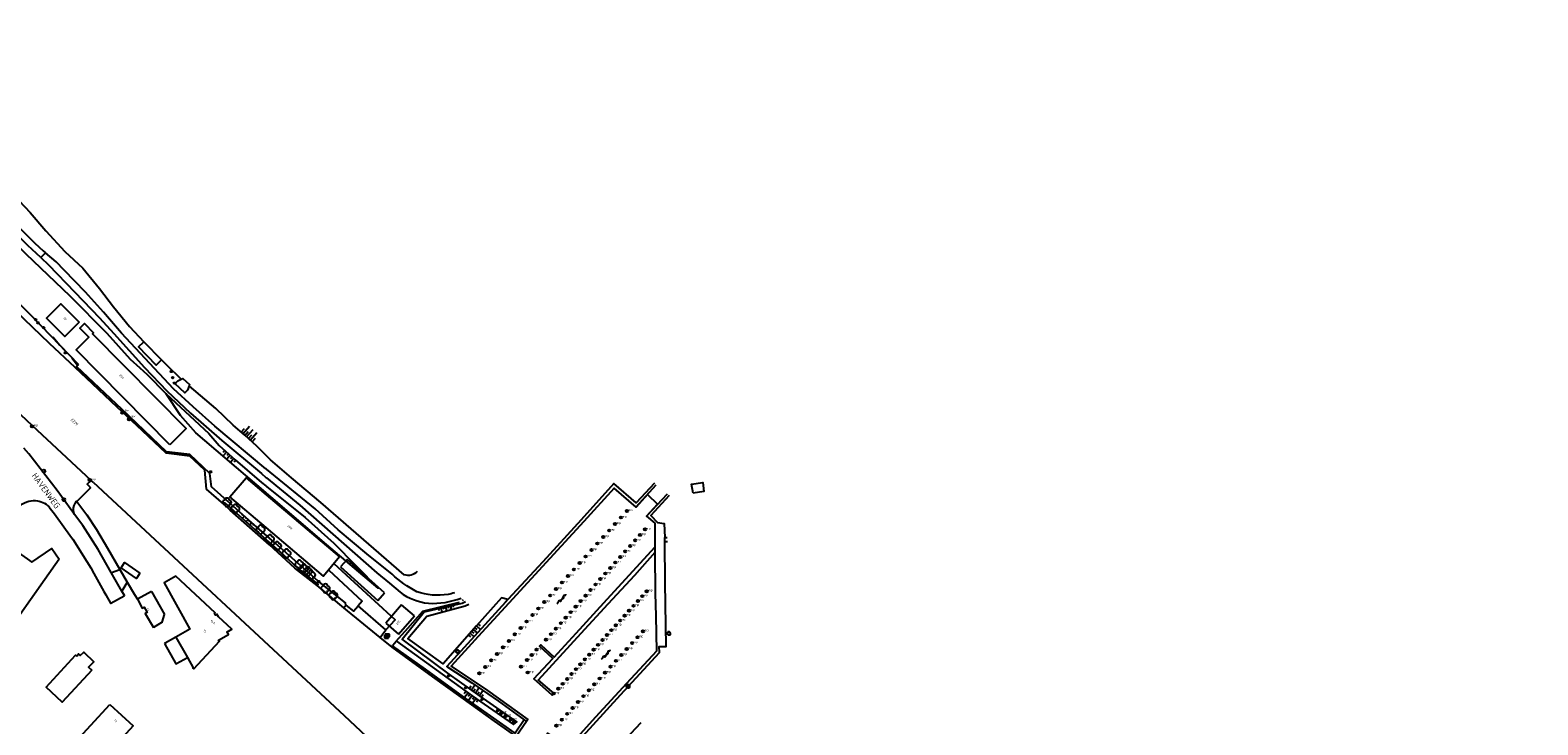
# Model space of a CAD drawing. Header units: millimetres. Extents: x 149344 to 154519, y 463794 to 476271.
# Tile 23 of 70: x 153904 to 154519, y 464239 to 464522. Entities that reach past the tile are written whole.
import ezdxf
from ezdxf.enums import TextEntityAlignment as Align

# ---------------------------------------------------------------- set-up
doc = ezdxf.new("R2010")
doc.units = ezdxf.units.MM
doc.header["$LTSCALE"] = 4
doc.layers.get('0').update_dxf_attribs({"color": 252, "linetype": 'CONTINUOUS'})
for name, color, linetype in [('Gebouw', 252, 'CONTINUOUS'), ('Huisnummer', 252, 'CONTINUOUS'), ('Straatnaam', 252, 'CONTINUOUS'), ('symbool talud', 252, 'CONTINUOUS'), ('symbool water', 252, 'CONTINUOUS'), ('Topografie', 252, 'CONTINUOUS'), ('Waternaam', 252, 'CONTINUOUS')]:
    doc.layers.add(name, color=color, linetype=linetype)
doc.styles.add('ISO', font='ISO')

# ---------------------------------------------------------------- blocks, each defined once
blk = doc.blocks.new('struik')
at = {"linetype": 'Continuous'}
for centre, start, end in [((-0.44, 0), 91.0912, 268.9013), ((0, 0.44), 1.0233, 178.9632), ((0.44, 0), 271.6625, 88.3448), ((0, -0.45), 180.4729, 359.5406)]:
    blk.add_arc(centre, 0.45, start, end, dxfattribs=at)
blk = doc.blocks.new('talud')
for p, q in [((0, 0.75), (0.5, 0.75)), ((0, 0.5), (1, 0.5)), ((0, 0.25), (0.5, 0.25)), ((0, 0), (1, 0)), ((0, -0.25), (0.5, -0.25)), ((0, -0.5), (1, -0.5)), ((0, -0.75), (0.5, -0.75))]:
    blk.add_line(p, q)
blk = doc.blocks.new('water6')
at = {"linetype": 'Continuous'}
for centre, start, end in [((0.16, 1.47), 129.74464, 230.25536), ((-0.47, 2.22), 309.74464, 50.25536), ((-0.47, 0.72), 309.74464, 50.25536), ((0.49, 0), 129.74464, 230.25536), ((-0.14, 0.75), 309.74464, 50.25536), ((0.16, -1.51), 129.74464, 230.25536), ((-0.47, -0.76), 309.74464, 50.25536), ((-0.47, -2.26), 309.74464, 50.25536), ((-0.14, -0.75), 309.74464, 50.25536)]:
    blk.add_arc(centre, 0.488, start, end, dxfattribs=at)
blk = doc.blocks.new('lichtmast')
for p, q in [((-0.6, 0), (-1, 0)), ((-0.71, 0.71), (-0.42, 0.42)), ((0, 0.6), (0, 1)), ((0.42, 0.42), (0.71, 0.71)), ((0.6, 0), (1, 0)), ((-0.42, -0.42), (-0.71, -0.71)), ((0, -0.6), (0, -1)), ((0.42, -0.42), (0.71, -0.71))]:
    blk.add_line(p, q)
blk.add_circle((0, 0), 0.6)
blk = doc.blocks.new('meerpaal')
at = {"color": 0}
blk.add_circle((0, 0), 0.45, dxfattribs=at)
at = {"style": 'ISO'}
blk.add_attdef('MEERPAAL', (0.7, 0), '', height=0.9, dxfattribs=at)
blk = doc.blocks.new('schk')
for p, q in [((0.86, 0.56), (-0.86, 0.56)), ((-0.86, 0.56), (-0.86, -0.56)), ((0.86, -0.56), (0.86, 0.56)), ((-0.86, -0.56), (0.86, -0.56))]:
    blk.add_line(p, q)
at = {"linetype": 'Continuous', "style": 'ISO', "flags": 10}
blk.add_attdef('CAI', text='', height=0.8, dxfattribs=at).set_placement((0, 0.1), align=Align.MIDDLE_CENTER)
blk = doc.blocks.new('vlaggenmast')
at = {"color": 0}
blk.add_circle((0, 0), 0.45, dxfattribs=at)
at = {"style": 'ISO'}
blk.add_attdef('VLAGGENMAST', (0.7, 0), '', height=0.9, dxfattribs=at)
blk = doc.blocks.new('boom')
for radius in [0.315, 0.225, 0.135]:
    blk.add_circle((0, 0), radius)
blk = doc.blocks.new('afsl-water')
at = {"color": 0}
blk.add_circle((0, 0), 0.45, dxfattribs=at)
at = {"style": 'ISO'}
blk.add_attdef('AFSL-WATER', (0.7, 0), '', height=0.9, dxfattribs=at)
blk = doc.blocks.new('kolk')
at = {"color": 0}
blk.add_circle((0, 0), 0.6, dxfattribs=at)
at = {"linetype": 'Continuous', "style": 'ISO', "flags": 10}
blk.add_attdef('R', (-0.11, -0.33), '', height=0.8, dxfattribs=at)
blk = doc.blocks.new('inspectieput')
at = {"color": 0}
blk.add_circle((0, 0), 0.6, dxfattribs=at)
at = {"linetype": 'Continuous', "style": 'ISO', "flags": 10}
blk.add_attdef('I', text='', height=0.8, dxfattribs=at).set_placement((0, 0), align=Align.MIDDLE_CENTER)

msp = doc.modelspace()

# ---------------------------------------------------------------- linework, layer by layer
at = {"layer": 'Gebouw'}
for points in [[(153923.7, 464402.67), (153917.77, 464396.83), (153910.34, 464404.39), (153916.27, 464410.22), (153923.7, 464402.67)], [(153960.68, 464352.72), (153922.4, 464391.43), (153927.63, 464396.6), (153923.99, 464400.28), (153925.89, 464402.16), (153929.58, 464398.42), (153929.15, 464397.99), (153967.38, 464359.34), (153960.68, 464352.72)], [(153957.26, 464387.39), (153955.06, 464385.25), (153947.9, 464392.61), (153950.1, 464394.76), (153957.26, 464387.39)], [(153968.54, 464376.79), (153967.89, 464374.95), (153966.8, 464373.9), (153962.91, 464377.62), (153963.9, 464378.85), (153965.32, 464379.47), (153966.03, 464379.78), (153968.72, 464377.29), (153968.54, 464376.79)], [(154000, 464318.95), (153985.19, 464331.49), (153991.8, 464339.29), (154000, 464332.34)], [(154174.18, 464332.97), (154173.53, 464336.69), (154178.04, 464337.39), (154178.56, 464333.66), (154174.18, 464332.97)], [(154000, 464332.34), (154029.94, 464307), (154023.33, 464299.2), (154000, 464318.95)], [(153915.52, 464306.05), (153887.84, 464266.9), (153868.7, 464280.47), (153892.12, 464313.53), (153904.43, 464304.82), (153912.58, 464310.42), (153915.52, 464306.05)], [(154032.99, 464305.96), (154030.29, 464302.93)], [(154048.28, 464292.32), (154032.99, 464305.96)], [(153967.81, 464265.99), (153970.17, 464261.78), (153970.08, 464261.67), (153970.44, 464261.33), (153980.91, 464272.63), (153980.68, 464272.84), (153980.64, 464272.81), (153980.5, 464273.06), (153984.54, 464275.33), (153983.95, 464276.38), (153985.9, 464277.48), (153980.47, 464282.52), (153979.87, 464283.62), (153979.31, 464283.31), (153978.87, 464284.09), (153979.13, 464284.25), (153963.08, 464299.11), (153958.33, 464296.43), (153968.83, 464277.5), (153963.14, 464274.31)], [(154030.29, 464302.93), (154045.58, 464289.3)], [(153953.13, 464292.9), (153947.43, 464289.73)], [(153953.13, 464292.9), (153958.47, 464283.53)], [(154045.58, 464289.3), (154048.28, 464292.32)], [(153947.43, 464289.73), (153949.42, 464286.1), (153950.2, 464286.54), (153951.39, 464284.38), (153950.63, 464283.97), (153953.95, 464278.27)], [(154055.17, 464287.49), (154048.76, 464280.02)], [(154060.42, 464282.98), (154055.17, 464287.49)], [(153957.53, 464280.34), (153953.95, 464278.27)], [(153957.53, 464280.34), (153958.47, 464283.53)], [(154048.76, 464280.02), (154054.01, 464275.51)], [(154054.01, 464275.51), (154060.42, 464282.98)], [(153963.14, 464274.31), (153958.74, 464271.84)], [(153963.14, 464274.31), (153967.81, 464265.99)], [(153928.88, 464260.76), (153916.7, 464247.8), (153910.16, 464253.94), (153922.24, 464266.99), (153922.83, 464266.67), (153923.43, 464267.48), (153924.13, 464266.83), (153925.54, 464268.1), (153929.65, 464264.23), (153927.51, 464261.99), (153928.88, 464260.76)], [(153958.74, 464271.84), (153958.48, 464271.69)], [(153958.48, 464271.69), (153958.62, 464271.43)], [(153958.89, 464271.57), (153958.62, 464271.43)], [(153958.62, 464271.43), (153962.99, 464263.64)], [(153958.74, 464271.84), (153958.89, 464271.57)], [(153962.99, 464263.64), (153963.26, 464263.78)], [(153962.99, 464263.64), (153963.14, 464263.37), (153963.4, 464263.52)], [(153963.26, 464263.78), (153963.4, 464263.52)], [(153963.4, 464263.52), (153967.81, 464265.99)], [(153936.17, 464246.85), (153945.74, 464238.06), (153922.53, 464212.78), (153912.96, 464221.57), (153936.17, 464246.85)]]:
    msp.add_lwpolyline(points, dxfattribs=at)
at = {"layer": 'Topografie'}
for p, q in [((154150.9, 464327.4), (154159.11, 464336.45)), ((154155.53, 464332.42), (154159.63, 464328.5)), ((153941.09, 464293.08), (153936.77, 464300.63)), ((153940.27, 464301.91), (153943.29, 464296.76)), ((154048.79, 464277.3), (154037.48, 464287.07)), ((154046.46, 464274.16), (154048.79, 464277.3))]:
    msp.add_line(p, q, dxfattribs=at)
for points in [[(152884.8, 465087.49, 0), (152892.81, 465082.89, 0.000005)], [(153908.04, 464429.06), (153911.21, 464426.11), (153921.86, 464414.94), (153932.01, 464404.53), (153937.76, 464398.13), (153950.37, 464384.24), (153959.41, 464374.77), (153969.1, 464365.57), (153981.85, 464354.51), (153998.01, 464340.98), (153999.88, 464339.44), (154000, 464339.34), (154000.12, 464339.23), (154013.64, 464328.12), (154045.12, 464300.5), (154050.27, 464296.3), (154054.61, 464292.64, 0.135976), (154066.16, 464288.11, 0.102533), (154079.51, 464290.22)], [(154076.76, 464292.36, -0.027098), (154074.17, 464291.74, -0.125985), (154061.36, 464292.83, -0.060277), (154051.35, 464299.97), (154040.98, 464308.33), (154029.38, 464318.09), (154019.94, 464326.55), (154001.63, 464341.51), (154000.12, 464342.76), (154000, 464342.87), (153999.88, 464342.97), (153979.09, 464360.3), (153970.22, 464368.23), (153962.17, 464375.61), (153940.97, 464398.23), (153933.55, 464406.75), (153926.26, 464415.03), (153917.61, 464423.92), (153914.32, 464427.35), (153909.91, 464431.05)], [(153893.7, 464319.8), (153899.17, 464327.53, -0.213555), (153905.88, 464329.96, -0.179664), (153911.41, 464327.49), (153911.5, 464327.36), (153913.56, 464324.53), (153920.49, 464314.99), (153921.04, 464314.23), (153926.75, 464305.16), (153928.39, 464302.56), (153929.71, 464300.21), (153933.81, 464292.93), (153934.61, 464291.51), (153936.51, 464288.12), (153936.64, 464288.19), (153941.98, 464291.2), (153942.11, 464291.27), (153941.12, 464293.02), (153941.09, 464293.08)]]:
    msp.add_lwpolyline(points, format="xyb", dxfattribs=at)
for points in [[(153799.6, 464513.23), (153799.71, 464513.18), (153809.11, 464509.5), (153814.35, 464507.12), (153820.58, 464504.09), (153824.36, 464501.55), (153826.67, 464500.08), (153826.8, 464500), (153826.92, 464499.92), (153829.26, 464498.44), (153834.82, 464494.59), (153841.82, 464490), (153850.06, 464484.02), (153861.11, 464475.8), (153868.6, 464470.02), (153878.55, 464461.24), (153886.16, 464454.05), (153892.38, 464448.18), (153905.58, 464434.99), (153908.96, 464431.85), (153909.91, 464431.05)], [(153908.04, 464429.06), (153902.7, 464433.99), (153891.35, 464445.31), (153884.21, 464452.02), (153883.17, 464453.01), (153871.55, 464463.78), (153866.64, 464467.97), (153850.99, 464479.4), (153843.08, 464484.96), (153834.09, 464491.46), (153827.75, 464495.89), (153822.04, 464499.6), (153821.42, 464499.93), (153821.3, 464500), (153821.17, 464500.07), (153818.02, 464501.76), (153810.51, 464505.75), (153803.01, 464509.05), (153799.1, 464510.64), (153799.02, 464510.67)], [(153874.78, 464456.62), (153865.52, 464443.56), (153870.97, 464438.18), (153888.88, 464420.49), (153904.37, 464405.21), (153915.84, 464393.39)], [(153959.2, 464373.45), (153951.55, 464381.25), (153948.5, 464384.03), (153944.61, 464387.52), (153935.14, 464398.06), (153920.03, 464413.39), (153902.04, 464430.5), (153891.54, 464440.73), (153882.51, 464450.24), (153880.92, 464451.9), (153874.78, 464456.62)], [(153896.92, 464454.61), (153903.72, 464447.52), (153910.14, 464439.99), (153917.89, 464431.54), (153925.19, 464424.72), (153932.04, 464416.4), (153937.68, 464408.96), (153944.23, 464400.99), (153950.1, 464394.76)], [(153915.84, 464393.39), (153923.45, 464385.54)], [(154032.52, 464287.28), (154032.37, 464288.23), (154021.07, 464297.23), (154003.46, 464312.74), (153992.96, 464322.01), (153977.71, 464335.62), (153976.99, 464341)], [(153929.41, 464337.46), (154031.74, 464242.29), (154052.1, 464223.35), (154062.03, 464214.31), (154067.9, 464208.7), (154072.78, 464204.16), (154082.26, 464195.44), (154095.57, 464183.15), (154103.43, 464178.58), (154103.51, 464178.53)], [(154020.79, 464295.41), (154021.15, 464295.95), (154013.01, 464302.32), (154006.86, 464307.96), (153998.92, 464315.13), (153983.13, 464329.06), (153982.68, 464328.48)], [(153936.77, 464300.63), (153931.4, 464310.02), (153925.13, 464319.77), (153921.84, 464324.28)], [(154158.56, 464308.75), (154150.19, 464299.45), (154139.36, 464287.76), (154128.37, 464275.74), (154110.92, 464256.71), (154117.31, 464251.3), (154116.68, 464250.68), (154109.21, 464257.26), (154116.91, 464265.61), (154111.42, 464270.65), (154111.96, 464271.14), (154117.4, 464266.17), (154126.42, 464275.98), (154137.64, 464288.22), (154158.54, 464311.02)], [(154162.59, 464314.99), (154163.59, 464314.97)], [(154162.63, 464313.17), (154162.59, 464314.99)], [(154163.63, 464313.16), (154162.63, 464313.17)], [(154048.79, 464277.3), (154052.65, 464281.39), (154027.7, 464304.18)], [(154025.55, 464301.67), (154039.14, 464288.99), (154037.48, 464287.07)], [(154031.68, 464286.25), (154032.52, 464287.28)], [(154032.52, 464287.28), (154035.56, 464284.85), (154037.48, 464287.07)], [(154053.05, 464272.66), (154053.1, 464272.63), (154083.99, 464250.42), (154100.86, 464238.68), (154102.16, 464239.82), (154087.23, 464250.28), (154074.63, 464259.26), (154055.43, 464273.52), (154064.37, 464284.64), (154079.94, 464288.17), (154081.27, 464288.85)], [(154098.5, 464289.62), (154095.94, 464290.38), (154085.79, 464278.92), (154072.16, 464263.39), (154057.81, 464273.74), (154065.38, 464282.72), (154065.47, 464282.9), (154081.18, 464287.03), (154082.61, 464287.8)], [(154105.18, 464240.58), (154101.57, 464235.16), (154081.41, 464249.28), (154064.99, 464261.17), (154051.53, 464270.78)], [(154105.18, 464240.58), (154106.14, 464239.88)]]:
    msp.add_lwpolyline(points, dxfattribs=at)
at = {"layer": 'Topografie', "flags": 128}
for points in [[(153928.6, 464338.22), (153904.7, 464360.5), (153880.51, 464383.06), (153861, 464401.16), (153857.52, 464404.25), (153854.98, 464406.32), (153846.7, 464412.81), (153831.32, 464424.88), (153805.73, 464445.02), (153794.2, 464453.92), (153792.42, 464455.21), (153787.92, 464457.84), (153781.34, 464461.83), (153776.4, 464464.74), (153755.81, 464476.64), (153722.9, 464495.6)], [(153982.68, 464328.48), (153975.64, 464334.7), (153974.89, 464342.4), (153968.8, 464348.04), (153959.14, 464349.29), (153947.16, 464360.61), (153939.15, 464368.12), (153929.06, 464377.57), (153922.05, 464384.2), (153911.63, 464394.04), (153901.19, 464403.96), (153888.02, 464416.54), (153871.28, 464432.15), (153868, 464435.08), (153867.14, 464435.85), (153859.63, 464442.9)], [(153908.04, 464429.06), (153908.15, 464429.18), (153909.79, 464430.93), (153909.91, 464431.05)], [(153912.98, 464396.7), (153915.84, 464393.39)], [(153915.84, 464393.39), (153917.55, 464391.42)], [(153922.99, 464385.02), (153920.63, 464388.11)], [(153976.99, 464341), (153968.77, 464348.77), (153959.32, 464349.89), (153941.26, 464367.07), (153922.65, 464384.65), (153922.99, 464385.02)], [(153922.99, 464385.02), (153923.45, 464385.54)], [(153923.16, 464384.8), (153922.99, 464385.02)], [(153965.32, 464379.47), (153965.2, 464379.59), (153959.59, 464385), (153957.38, 464387.27), (153957.26, 464387.39)], [(153921.84, 464324.28), (153921.84, 464324.28), (153914.71, 464334.08), (153903.15, 464349.02), (153901.13, 464351.32)], [(153922.75, 464329.55), (153928.29, 464335.23), (153928.14, 464335.39), (153926.93, 464336.73), (153928.6, 464338.22)], [(153929.41, 464337.46), (153928.6, 464338.22)], [(154155.53, 464332.42), (154150.87, 464327.26), (154141.96, 464335.06), (154129.58, 464321.39), (154115.73, 464306.34), (154098.93, 464288.15), (154086.5, 464274.6), (154075.45, 464262.49), (154090.27, 464252.54), (154106.7, 464240.69), (154106.14, 464239.88)], [(154158.36, 464337.14), (154150.83, 464329), (154141.85, 464336.88), (154128.45, 464322.12), (154112.88, 464305.05), (154098.5, 464289.62)], [(153922.75, 464329.55), (153926.76, 464324.14), (153930.69, 464318.16), (153935.23, 464310.58), (153940.27, 464301.91)], [(154020.79, 464295.41), (154011.65, 464302.45), (154001.38, 464311.96), (153985.34, 464326.12), (153982.68, 464328.48)], [(154163.52, 464332.54), (154155.19, 464323.74)], [(154155.19, 464323.74), (154159.63, 464328.5)], [(154164.33, 464331.99), (154156.87, 464323.91), (154159.66, 464321.1), (154162.32, 464320.64), (154162.59, 464314.99)], [(154155.19, 464323.74), (154155.1, 464323.65), (154158.46, 464320.78), (154158.54, 464311.02)], [(154155.19, 464323.74), (154155.19, 464323.74)], [(154115.25, 464233.62), (154123.54, 464227.8), (154144.56, 464250.82), (154160.45, 464268.04), (154160.3, 464270.42), (154163.1, 464270.43), (154162.79, 464296.49), (154162.63, 464313.17)], [(154158.54, 464311.02), (154158.56, 464308.75)], [(153948.48, 464300.45), (153947.02, 464298.2), (153940.77, 464302.6), (153942.13, 464304.73), (153948.48, 464300.45)], [(154158.56, 464308.75), (154158.7, 464292.09), (154158.87, 464282.97), (154159.14, 464268.56), (154146.89, 464255.34), (154134.32, 464241.64), (154123.11, 464229.31), (154114.93, 464235.07), (154114.34, 464234.27)], [(153936.77, 464300.63), (153936.89, 464300.67), (153940.27, 464301.91)], [(153941.09, 464293.08), (153941.16, 464293.2), (153943.22, 464296.63), (153943.29, 464296.76)], [(153943.29, 464296.76), (153946.29, 464291.64), (153947.43, 464289.73)], [(154031.68, 464286.25), (154020.79, 464295.41)], [(154046.46, 464274.16), (154031.68, 464286.25)], [(154053.05, 464272.66), (154057.77, 464277.99), (154063.93, 464284.94), (154078.81, 464288.59)], [(154098.5, 464289.62), (154097.57, 464288.62), (154073.67, 464262.34), (154083.89, 464255.67), (154094.71, 464248.22), (154105.18, 464240.58)], [(154080.09, 464289.26), (154080.44, 464289.49)], [(154051.41, 464270.21), (154046.46, 464274.16)], [(154051.53, 464270.78), (154051.57, 464270.99), (154053.05, 464272.66)], [(154051.41, 464270.21), (154051.53, 464270.78)], [(154106.14, 464239.88), (154101.88, 464233.72), (154097.2, 464237.11), (154093.1, 464239.98), (154079.53, 464249.88), (154067.97, 464258.09), (154051.41, 464270.21)], [(154127.64, 464224.38), (154132.39, 464230.36), (154138.34, 464223.96), (154152.87, 464239.53)]]:
    msp.add_lwpolyline(points, dxfattribs=at)
at = {"layer": 'Topografie'}
msp.add_lwpolyline([(153959.2, 464373.45), (153976.55, 464357.27), (153980.75, 464352.5), (153987.36, 464346.62), (153998.12, 464337.41), (153999.88, 464335.99), (154000, 464335.89), (154000.12, 464335.79), (154015.83, 464323.09), (154027.56, 464312.68), (154045.6, 464294.23), (154024.62, 464312.1), (154003.61, 464330.08), (154000.12, 464333.05), (154000, 464333.16), (153999.88, 464333.27), (153971.33, 464357.63), (153965.01, 464364.64)], close=True, dxfattribs=at)
at = {"layer": 'Topografie', "flags": 128}
for points in [[(154061.51, 464301.02, -0.288542), (154056.32, 464299.67), (154022.23, 464329.2), (154010.29, 464339.23), (154001.79, 464346.54), (154000.12, 464348.22), (154000, 464348.34), (153999.88, 464348.47), (153996.2, 464352.17), (153991.26, 464356.62), (153986.46, 464360.71), (153979.43, 464367.51), (153968.67, 464376.68), (153968.54, 464376.79)], [(153921.84, 464324.28, -0.194925), (153921.63, 464328.02), (153922.05, 464328.83), (153922.63, 464329.73), (153922.75, 464329.55)]]:
    msp.add_lwpolyline(points, format="xyb", dxfattribs=at)

# ---------------------------------------------------------------- block references
at = {"layer": 'symbool talud', "yscale": 4}
for p, xscale, zscale, rotation in [((153991.97, 464355.91), 4.101797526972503, 4.101797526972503, 48.79215681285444), ((153985.34, 464348.45), 2.083776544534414, 2.083776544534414, 228.6349863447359), ((153992.62, 464322.33), 1.222946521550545, 1.222946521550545, 228.4040104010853), ((154073.18, 464286.64), 1.564967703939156, 1.564967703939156, 282.7966303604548), ((154084.45, 464277.38), 2.210778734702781, 2.210778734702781, 318.657169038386), ((154085.33, 464251.63), 2.476535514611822, 2.476535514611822, 54.50882361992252), ((154083.94, 464250.48), 2.396411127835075, 2.396411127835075, 234.7476756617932)]:
    msp.add_blockref('talud', p, dxfattribs=dict(at, xscale=xscale, zscale=zscale, rotation=rotation))
at = {"layer": 'symbool water', "rotation": 316.501428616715}
for p in [(154120.52, 464289.86), (154138.63, 464267.17)]:
    msp.add_blockref('water6', p, dxfattribs=at)
at = {"layer": 'Topografie', "linetype": 'Continuous'}
for name, p in [('boom', (153905.92, 464403.73)), ('boom', (153906.86, 464402.46)), ('boom', (153909.2, 464400.54)), ('boom', (153918.08, 464390.24)), ('boom', (153961.29, 464382.62)), ('boom', (153961.83, 464380.07)), ('boom', (153962.49, 464377.88)), ('boom', (153977.3, 464341.72)), ('boom', (154021.41, 464296.99)), ('schk', (154049.04, 464274.48)), ('schk', (154049.38, 464274.94)), ('lichtmast', (154164.23, 464275.84)), ('lichtmast', (154078.12, 464268.34)), ('boom', (154074.45, 464258.59)), ('lichtmast', (154147.59, 464254.25)), ('boom', (154081.36, 464253.71)), ('boom', (154087.97, 464248.97)), ('boom', (154094.42, 464244.38)), ('boom', (154100.88, 464239.83))]:
    msp.add_blockref(name, p, dxfattribs=at)
ref = msp.add_blockref('afsl-water', (153941.27, 464365.76), dxfattribs=at)
ref.add_attrib('AFSL-WATER', 'aw', (153942.27, 464366.41), dxfattribs={"layer": '0', "height": 0.9, "style": 'ISO'})
for name, p, values in [('meerpaal', (153904.48, 464360.3), {'MEERPAAL': 'mp'}), ('meerpaal', (153928, 464338.35), {'MEERPAAL': 'mp'}), ('meerpaal', (154144.71, 464323.07), {'MEERPAAL': 'mp'}), ('meerpaal', (154147.12, 464325.72), {'MEERPAAL': 'mp'}), ('meerpaal', (154137.49, 464315.13), {'MEERPAAL': 'mp'}), ('meerpaal', (154139.9, 464317.78), {'MEERPAAL': 'mp'}), ('meerpaal', (154142.3, 464320.42), {'MEERPAAL': 'mp'}), ('meerpaal', (154152.49, 464315.99), {'MEERPAAL': 'mp'}), ('meerpaal', (154154.51, 464318.23), {'MEERPAAL': 'mp'}), ('meerpaal', (154132.68, 464309.83), {'MEERPAAL': 'mp'}), ('meerpaal', (154135.08, 464312.48), {'MEERPAAL': 'mp'}), ('meerpaal', (154146.42, 464309.24), {'MEERPAAL': 'mp'}), ('meerpaal', (154148.45, 464311.49), {'MEERPAAL': 'mp'}), ('meerpaal', (154150.47, 464313.74), {'MEERPAAL': 'mp'}), ('meerpaal', (154127.86, 464304.53), {'MEERPAAL': 'mp'}), ('meerpaal', (154130.27, 464307.18), {'MEERPAAL': 'mp'}), ('meerpaal', (154142.38, 464304.74), {'MEERPAAL': 'mp'}), ('meerpaal', (154144.4, 464306.99), {'MEERPAAL': 'mp'}), ('meerpaal', (154120.64, 464296.59), {'MEERPAAL': 'mp'}), ('meerpaal', (154123.05, 464299.23), {'MEERPAAL': 'mp'}), ('meerpaal', (154125.45, 464301.88), {'MEERPAAL': 'mp'}), ('meerpaal', (154136.32, 464297.99), {'MEERPAAL': 'mp'}), ('meerpaal', (154138.34, 464300.24), {'MEERPAAL': 'mp'}), ('meerpaal', (154140.36, 464302.49), {'MEERPAAL': 'mp'}), ('meerpaal', (154115.83, 464291.29), {'MEERPAAL': 'mp'}), ('meerpaal', (154118.23, 464293.94), {'MEERPAAL': 'mp'}), ('meerpaal', (154130.26, 464291.24), {'MEERPAAL': 'mp'}), ('meerpaal', (154132.28, 464293.49), {'MEERPAAL': 'mp'}), ('meerpaal', (154134.3, 464295.74), {'MEERPAAL': 'mp'}), ('meerpaal', (154153.41, 464291.02), {'MEERPAAL': 'mp'}), ('meerpaal', (154155.21, 464293.01), {'MEERPAAL': 'mp'}), ('meerpaal', (154111.01, 464285.99), {'MEERPAAL': 'mp'}), ('meerpaal', (154113.42, 464288.64), {'MEERPAAL': 'mp'}), ('meerpaal', (154124.2, 464284.49), {'MEERPAAL': 'mp'}), ('meerpaal', (154126.22, 464286.74), {'MEERPAAL': 'mp'}), ('meerpaal', (154128.24, 464288.99), {'MEERPAAL': 'mp'}), ('meerpaal', (154147.99, 464285.06), {'MEERPAAL': 'mp'}), ('meerpaal', (154149.8, 464287.05), {'MEERPAAL': 'mp'}), ('meerpaal', (154151.6, 464289.04), {'MEERPAAL': 'mp'}), ('meerpaal', (154103.79, 464278.05), {'MEERPAAL': 'mp'}), ('meerpaal', (154106.2, 464280.69), {'MEERPAAL': 'mp'}), ('meerpaal', (154108.6, 464283.34), {'MEERPAAL': 'mp'}), ('meerpaal', (154120.16, 464279.99), {'MEERPAAL': 'mp'}), ('meerpaal', (154122.18, 464282.24), {'MEERPAAL': 'mp'}), ('meerpaal', (154142.58, 464279.11), {'MEERPAAL': 'mp'}), ('meerpaal', (154144.38, 464281.09), {'MEERPAAL': 'mp'}), ('meerpaal', (154146.19, 464283.08), {'MEERPAAL': 'mp'}), ('meerpaal', (154098.98, 464272.75), {'MEERPAAL': 'mp'}), ('meerpaal', (154101.38, 464275.4), {'MEERPAAL': 'mp'}), ('meerpaal', (154114.1, 464273.24), {'MEERPAAL': 'mp'}), ('meerpaal', (154116.12, 464275.49), {'MEERPAAL': 'mp'}), ('meerpaal', (154118.14, 464277.74), {'MEERPAAL': 'mp'}), ('meerpaal', (154137.16, 464273.15), {'MEERPAAL': 'mp'}), ('meerpaal', (154138.97, 464275.13), {'MEERPAAL': 'mp'}), ('meerpaal', (154140.77, 464277.12), {'MEERPAAL': 'mp'}), ('meerpaal', (154151.46, 464274.26), {'MEERPAAL': 'mp'}), ('meerpaal', (154153.66, 464276.67), {'MEERPAAL': 'mp'}), ('meerpaal', (154094.16, 464267.45), {'MEERPAAL': 'mp'}), ('meerpaal', (154096.57, 464270.1), {'MEERPAAL': 'mp'}), ('meerpaal', (154108.27, 464267.05), {'MEERPAAL': 'mp'}), ('meerpaal', (154110.23, 464269.23), {'MEERPAAL': 'mp'}), ('meerpaal', (154131.75, 464267.19), {'MEERPAAL': 'mp'}), ('meerpaal', (154133.55, 464269.17), {'MEERPAAL': 'mp'}), ('meerpaal', (154135.36, 464271.16), {'MEERPAAL': 'mp'}), ('meerpaal', (154144.84, 464267.05), {'MEERPAAL': 'mp'}), ('meerpaal', (154147.04, 464269.46), {'MEERPAAL': 'mp'}), ('meerpaal', (154149.25, 464271.86), {'MEERPAAL': 'mp'}), ('meerpaal', (154089.35, 464262.15), {'MEERPAAL': 'mp'}), ('meerpaal', (154091.76, 464264.8), {'MEERPAAL': 'mp'}), ('meerpaal', (154103.88, 464262.23), {'MEERPAAL': 'mp'}), ('meerpaal', (154106.38, 464264.95), {'MEERPAAL': 'mp'}), ('meerpaal', (154106.64, 464259.86), {'MEERPAAL': 'mp'}), ('meerpaal', (154126.33, 464261.23), {'MEERPAAL': 'mp'}), ('meerpaal', (154128.14, 464263.22), {'MEERPAAL': 'mp'}), ('meerpaal', (154129.94, 464265.2), {'MEERPAAL': 'mp'}), ('meerpaal', (154138.22, 464259.84), {'MEERPAAL': 'mp'}), ('meerpaal', (154140.42, 464262.24), {'MEERPAAL': 'mp'}), ('meerpaal', (154142.63, 464264.65), {'MEERPAAL': 'mp'}), ('meerpaal', (154086.94, 464259.5), {'MEERPAAL': 'mp'}), ('meerpaal', (154120.92, 464255.27), {'MEERPAAL': 'mp'}), ('meerpaal', (154122.73, 464257.26), {'MEERPAAL': 'mp'}), ('meerpaal', (154124.53, 464259.24), {'MEERPAAL': 'mp'}), ('meerpaal', (154133.81, 464255.03), {'MEERPAAL': 'mp'}), ('meerpaal', (154136.01, 464257.43), {'MEERPAAL': 'mp'}), ('meerpaal', (154117.31, 464251.3), {'MEERPAAL': 'mp'}), ('meerpaal', (154119.12, 464253.28), {'MEERPAAL': 'mp'}), ('meerpaal', (154127.19, 464247.81), {'MEERPAAL': 'mp'}), ('meerpaal', (154129.39, 464250.22), {'MEERPAAL': 'mp'}), ('meerpaal', (154131.6, 464252.62), {'MEERPAAL': 'mp'}), ('vlaggenmast', (154095.9, 464243.39), {'VLAGGENMAST': 'vm'}), ('vlaggenmast', (154097.67, 464242.15), {'VLAGGENMAST': 'vm'}), ('meerpaal', (154122.77, 464243), {'MEERPAAL': 'mp'}), ('meerpaal', (154124.98, 464245.41), {'MEERPAAL': 'mp'}), ('vlaggenmast', (154099.78, 464240.74), {'VLAGGENMAST': 'vm'}), ('meerpaal', (154118.36, 464238.2), {'MEERPAAL': 'mp'}), ('meerpaal', (154120.57, 464240.6), {'MEERPAAL': 'mp'})]:
    msp.add_blockref(name, p, dxfattribs=at).add_auto_attribs(values)
ref = msp.add_blockref('afsl-water', (153944.03, 464363.15), dxfattribs=at)
ref.add_attrib('AFSL-WATER', 'aw', (153945.01, 464363.96), dxfattribs={"layer": '0', "height": 0.9, "style": 'ISO'})
ref = msp.add_blockref('inspectieput', (153909.29, 464342.06), dxfattribs=at)
ref.add_attrib('I', 'i', (153909.29, 464341.66), dxfattribs={"layer": '0', "linetype": 'Continuous', "height": 0.8, "style": 'ISO'})
ref = msp.add_blockref('kolk', (153917.4, 464330.38), dxfattribs=at)
ref.add_attrib('KOLK', 'r', (153917.36, 464330.12), dxfattribs={"layer": '0', "linetype": 'Continuous', "height": 0.8, "style": 'ISO'})
at = {"layer": 'Topografie', "xscale": 2, "yscale": 2, "zscale": 2}
for p in [(153984, 464329.25), (153987.33, 464326.62), (153997.68, 464318.19), (154001.47, 464314.27), (154004.41, 464311.41), (154008.26, 464308.42), (154013.54, 464303.93), (154015.33, 464302.29), (154016.96, 464301.12), (154018.3, 464299.65), (154024.17, 464294.19), (154027.35, 464291.31)]:
    msp.add_blockref('struik', p, dxfattribs=at)

# ---------------------------------------------------------------- texts
at = {"layer": 'Huisnummer', "style": 'ISO'}
for s, rotation, p in [('20', 319.74681, (153917.09, 464404.27)), ('20A', 314.63558, (153939.9, 464380.99)), ('20B', 319.74681, (154008.53, 464319.45)), ('17', 299.66672, (153951.06, 464285.88)), ('15A', 317.22907, (153977.17, 464280.79)), ('20C', 49.3366, (154053.51, 464279.15)), ('15', 317.83812, (153974.2, 464276.8)), ('18', 317.4332, (153937.8, 464240.26))]:
    msp.add_text(s, height=0.9, rotation=rotation, dxfattribs=at).set_placement(p)
at = {"layer": 'Straatnaam', "style": 'ISO'}
msp.add_text('HAVENWEG', height=2.5, rotation=306.07513, dxfattribs=at).set_placement((153903.58, 464339.62), align=Align.BOTTOM_LEFT)
at = {"layer": 'Waternaam', "style": 'ISO', "oblique": 13.5}
msp.add_text('EEM', height=1.25, rotation=316.16662, dxfattribs=at).set_placement((153920, 464362.82))

doc.saveas('drawing.dxf')
